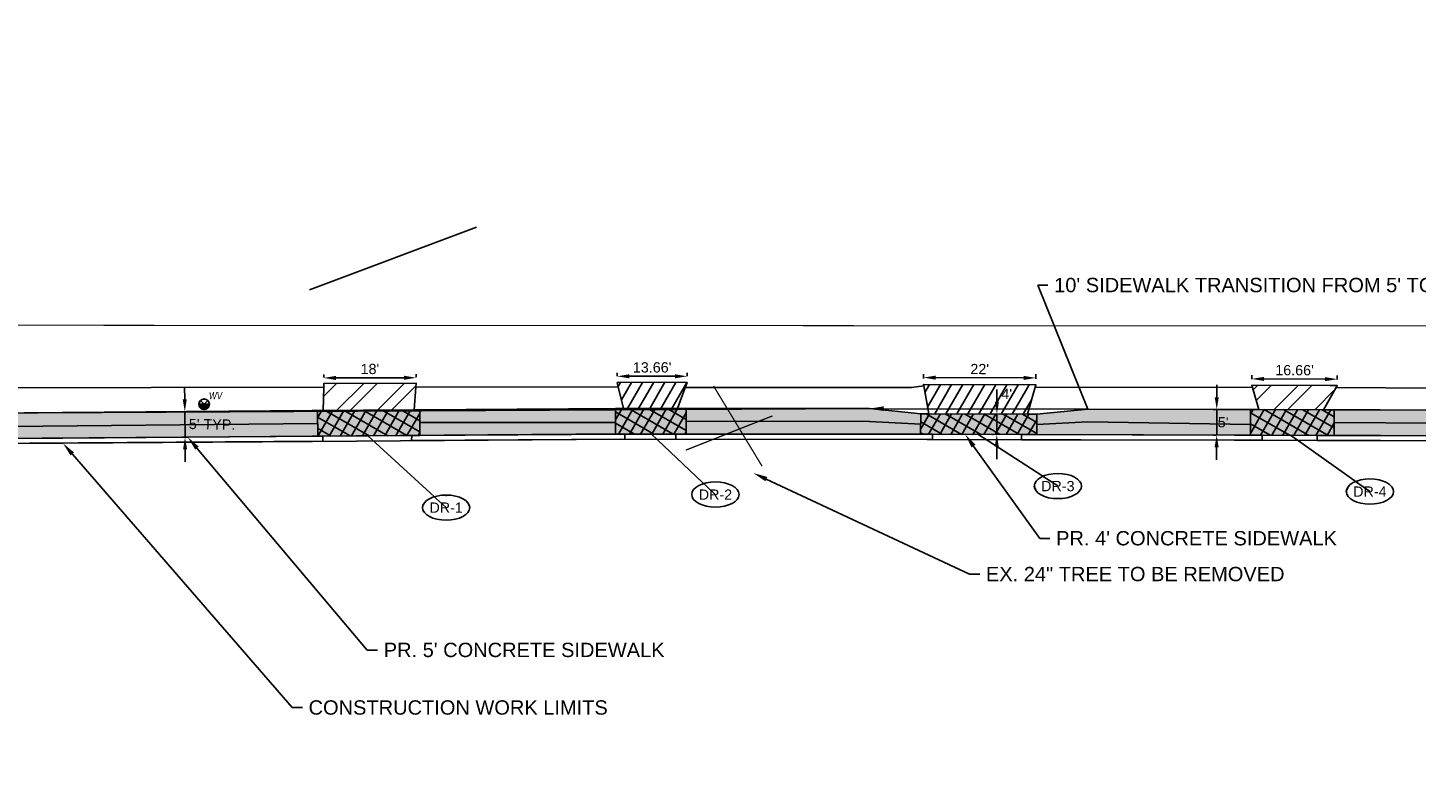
# Model space of a CAD drawing. Extents: x 193332 to 389459, y 288698 to 577709.
# Tile 2 of 10: x 193920 to 194191, y 288698 to 288846. Entities that reach past the tile are written whole.
import ezdxf
from ezdxf import colors
from ezdxf.entities.mleader import LeaderData, LeaderLine
from ezdxf.enums import TextEntityAlignment as Align
from ezdxf.math import Vec2, Vec3

# ---------------------------------------------------------------- set-up
doc = ezdxf.new("R2010")
doc.units = 0
doc.header["$MEASUREMENT"] = 0
doc.header["$PDSIZE"] = 5
doc.linetypes.add('c_p-bn-work-lim', pattern=[0.2, 0.1, -0.1])
for name, color, linetype, plot in [('0_Working 4 Inch Length', 3, 'Continuous', False), ('0_Working Curb Ramp', 4, 'Continuous', False), ('0_Working Seeding', 3, 'Continuous', False)]:
    doc.layers.add(name, color=color, linetype=linetype, plot=plot)
for name, color, linetype in [('AN-Text-Notes', 6, 'Continuous'), ('AN-Text-Notes-Balloon', 7, 'Continuous'), ('C_P-BN-Work-Lim', 2, 'c_p-bn-work-lim'), ('C_P-PV-Drive-Asph-Hatch', 228, 'Continuous'), ('C_P-PV-Drive-Conc', 254, 'Continuous'), ('C_P-PV-Drive-Conc-Hatch', 8, 'Continuous'), ('C_P-PV-Walk-Conc', 254, 'Continuous'), ('C_P-PV-Walk-Hatch', 250, 'Continuous'), ('C_P-PV-Walk-Hatch-6IN', 250, 'Continuous'), ('C_P-PV-Walk-Text', 7, 'Continuous'), ('C_X-UT-Wat-Struc', 154, 'Continuous'), ('C_X-UT-Wat-Struc-WO', 7, 'Continuous'), ('G_X-AN-Text-Dim', 251, 'Continuous')]:
    doc.layers.add(name, color=color, linetype=linetype)
doc.styles.add('CT_P-Dim', font='arial.ttf')
doc.styles.add('CT_P-Symb', font='arial.ttf')
doc.styles.add('CT_P-Text', font='arial.ttf')
doc.styles.add('CT_X-Symb-N', font='ARIALNI.TTF')
doc.styles.get("Standard").update_dxf_attribs({"font": 'simplex.shx'})
doc.dimstyles.new('CT_P-Dim-Eng_A', dxfattribs={"dimtxt": 0.1, "dimasz": 0.12, "dimexe": 0.035, "dimexo": 0.06, "dimgap": 0.035, "dimtad": 1, "dimdsep": 46, "dimtxsty": 'CT_P-Dim', "dimcen": 0, "dimclrd": 256, "dimclre": 256, "dimclrt": 256, "dimaunit": 1, "dimadec": 6, "dimazin": 0, "dimtfac": 0.75, "dimtix": 1, "dimtmove": 1, "dimatfit": 0, "dimfxl": 1, "dimtolj": 1, "dimtzin": 0, "dimlwd": -1, "dimlwe": -1, "dimarcsym": 0})
pattern_1 = [(60, (-0.0392, -2.0003), (-1.623797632, 0.9375), []), (150, (-0.0392, -2.0003), (-0.9375, -1.623797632), [])]
pattern_2 = [(60, (0, 0), (-1.623797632, 0.9375), [])]
pattern_3 = [(45, (0, 0), (-3.97747564, 3.97747564), []), (45, (2.6517, 0), (-3.97747564, 3.97747564), [])]

# ---------------------------------------------------------------- blocks, each defined once
blk = doc.blocks.new('*D313')
at = {"layer": 'Defpoints', "color": 0, "transparency": 16777216}
for p in [(193977.43, 288776.41, 1116.65), (193995.49, 288777.54), (193995.49, 288776.46, 1116.65)]:
    blk.add_point(p, dxfattribs=at)
at = {"layer": 'G_X-AN-Text-Dim', "transparency": 16777216}
for p, q in [((193977.43, 288777.61), (193977.43, 288778.2)), ((193979.83, 288777.5), (193993.09, 288777.54)), ((193995.49, 288777.66), (193995.49, 288778.24))]:
    blk.add_line(p, q, dxfattribs=at)
for points in [[(193979.83, 288777.9), (193979.83, 288777.1), (193977.43, 288777.5)], [(193993.09, 288777.94), (193993.09, 288777.14), (193995.49, 288777.54)]]:
    blk.add_solid(points, dxfattribs=at)
at = {"layer": 'G_X-AN-Text-Dim', "transparency": 16777216, "insert": (193986.45, 288779.24), "char_height": 2, "attachment_point": 5, "rotation": 0.148, "style": 'CT_P-Dim'}
blk.add_mtext("\\A1;18'", dxfattribs=at)
blk = doc.blocks.new('*D312')
at = {"layer": 'Defpoints', "color": 0, "transparency": 16777216}
for p in [(194034.74, 288776.62, 1116.83), (194048.42, 288777.82), (194048.42, 288776.62, 1116.83)]:
    blk.add_point(p, dxfattribs=at)
at = {"layer": 'G_X-AN-Text-Dim', "transparency": 16777216}
for p, q in [((194034.74, 288777.82), (194034.74, 288778.52)), ((194037.14, 288777.82), (194046.02, 288777.82)), ((194048.42, 288777.82), (194048.42, 288778.52))]:
    blk.add_line(p, q, dxfattribs=at)
for points in [[(194037.14, 288778.22), (194037.14, 288777.42), (194034.74, 288777.82)], [(194046.02, 288778.22), (194046.02, 288777.42), (194048.42, 288777.82)]]:
    blk.add_solid(points, dxfattribs=at)
at = {"layer": 'G_X-AN-Text-Dim', "transparency": 16777216, "insert": (194041.58, 288779.55), "char_height": 2, "attachment_point": 5, "rotation": 359.9989, "style": 'CT_P-Dim'}
blk.add_mtext("\\A1;13.66'", dxfattribs=at)
blk = doc.blocks.new('*D308')
at = {"layer": 'Defpoints', "color": 0, "transparency": 16777216}
for p in [(194094.58, 288776.22, 1116.01), (194116.54, 288777.51), (194116.54, 288776.16, 1116.01)]:
    blk.add_point(p, dxfattribs=at)
at = {"layer": 'G_X-AN-Text-Dim', "transparency": 16777216}
for p, q in [((194094.59, 288777.42), (194094.59, 288778.27)), ((194096.99, 288777.56), (194114.14, 288777.51)), ((194116.54, 288777.36), (194116.55, 288778.21))]:
    blk.add_line(p, q, dxfattribs=at)
for points in [[(194096.99, 288777.96), (194096.99, 288777.16), (194094.59, 288777.57)], [(194114.14, 288777.91), (194114.14, 288777.11), (194116.54, 288777.51)]]:
    blk.add_solid(points, dxfattribs=at)
at = {"layer": 'G_X-AN-Text-Dim', "transparency": 16777216, "insert": (194105.57, 288779.24), "char_height": 2, "attachment_point": 5, "rotation": 359.8308, "style": 'CT_P-Dim'}
blk.add_mtext("\\A1;22'", dxfattribs=at)
blk = doc.blocks.new('*D310')
at = {"layer": 'Defpoints', "color": 0, "transparency": 16777216}
for p in [(194158.71, 288776.06, 1115.52), (194175.41, 288776, 1115.52), (194175.42, 288777.26)]:
    blk.add_point(p, dxfattribs=at)
at = {"layer": 'G_X-AN-Text-Dim', "transparency": 16777216}
for p, q in [((194158.71, 288777.26), (194158.72, 288778.02)), ((194161.11, 288777.31), (194173.02, 288777.27)), ((194175.42, 288777.2), (194175.42, 288777.96))]:
    blk.add_line(p, q, dxfattribs=at)
for points in [[(194161.12, 288777.71), (194161.11, 288776.91), (194158.71, 288777.32)], [(194173.02, 288777.67), (194173.02, 288776.87), (194175.42, 288777.26)]]:
    blk.add_solid(points, dxfattribs=at)
at = {"layer": 'G_X-AN-Text-Dim', "transparency": 16777216, "insert": (194167.07, 288779.01), "char_height": 2, "attachment_point": 5, "rotation": 359.7778, "style": 'CT_P-Dim'}
blk.add_mtext("\\A1;16.66'", dxfattribs=at)
blk = doc.blocks.new('C_P-AN-ML-Oval-L')
at = {"transparency": 16777216}
blk.add_wipeout([(0.184, 0.061), (0.196, 0.05), (0.206, 0.038), (0.215, 0.025), (0.219, 0.012), (0.221, -0.001), (0.219, -0.015), (0.214, -0.029), (0.205, -0.041), (0.196, -0.052), (0.184, -0.063), (0.171, -0.072), (0.14, -0.088), (0.108, -0.099), (0.075, -0.107), (0.038, -0.112), (0.001, -0.113), (-0.036, -0.112), (-0.073, -0.107), (-0.105, -0.099), (-0.136, -0.089), (-0.151, -0.082), (-0.165, -0.074), (-0.178, -0.066), (-0.191, -0.056), (-0.202, -0.044), (-0.212, -0.029), (-0.217, -0.016), (-0.219, -0.001), (-0.217, 0.014), (-0.212, 0.027), (-0.205, 0.038), (-0.197, 0.048), (-0.184, 0.059), (-0.171, 0.069), (-0.155, 0.078), (-0.139, 0.085), (-0.106, 0.097), (-0.07, 0.105), (-0.035, 0.11), (0.001, 0.111), (0.037, 0.11), (0.073, 0.105), (0.108, 0.097), (0.14, 0.085), (0.17, 0.07)], dxfattribs=at)
blk.add_ellipse((0.001, -0.001), major_axis=(-0.231, 0), ratio=0.532621, dxfattribs=at)
at = {"transparency": 16777216, "style": 'CT_P-Symb'}
blk.add_attdef('XX-X', text='', height=0.1, dxfattribs=at).set_placement((0.001, -0.001), align=Align.MIDDLE)
blk = doc.blocks.new('_None')
blk = doc.blocks.new('*D336')
at = {"layer": 'C_P-PV-Walk-Text', "transparency": 16777216}
for p, q in [((193950.28, 288773.33), (193950.26, 288775.73)), ((193950.33, 288765.93), (193950.29, 288770.93)), ((193950.46, 288770.93), (193950.99, 288770.94)), ((193950.49, 288765.93), (193951.03, 288765.94)), ((193950.35, 288763.53), (193950.37, 288761.13))]:
    blk.add_line(p, q, dxfattribs=at)
for points in [[(193950.68, 288773.33), (193949.88, 288773.33), (193950.29, 288770.93)], [(193950.75, 288763.53), (193949.95, 288763.53), (193950.33, 288765.93)]]:
    blk.add_solid(points, dxfattribs=at)
at = {"layer": 'Defpoints', "color": 0, "transparency": 16777216}
for p in [(193949.26, 288770.92, 1116.65), (193950.29, 288770.93), (193949.29, 288765.92)]:
    blk.add_point(p, dxfattribs=at)
at = {"layer": 'C_P-PV-Walk-Text', "transparency": 16777216, "insert": (193955.62, 288768.43), "char_height": 2, "width": 10.9142, "attachment_point": 5, "rotation": 359, "style": 'CT_P-Dim'}
blk.add_mtext("\\A1;5' TYP.", dxfattribs=at)
blk = doc.blocks.new('*D337')
at = {"layer": 'C_P-PV-Walk-Text', "transparency": 16777216}
for p, q in [((194151.88, 288773.74), (194151.89, 288776.14)), ((194151.73, 288771.34), (194151.17, 288771.34)), ((194151.86, 288766.34), (194151.87, 288771.34)), ((194151.71, 288766.34), (194151.16, 288766.34)), ((194151.85, 288763.94), (194151.85, 288761.54))]:
    blk.add_line(p, q, dxfattribs=at)
for points in [[(194151.48, 288773.74), (194152.28, 288773.74), (194151.87, 288771.34)], [(194151.45, 288763.94), (194152.25, 288763.94), (194151.86, 288766.34)]]:
    blk.add_solid(points, dxfattribs=at)
at = {"layer": 'Defpoints', "color": 0, "transparency": 16777216}
for p in [(194151.87, 288771.34), (194152.93, 288771.34, 1116.65), (194152.91, 288766.34)]:
    blk.add_point(p, dxfattribs=at)
at = {"layer": 'C_P-PV-Walk-Text', "transparency": 16777216, "insert": (194153.12, 288768.84), "char_height": 2, "attachment_point": 5, "rotation": 359, "style": 'CT_P-Dim'}
blk.add_mtext("\\A1;5'", dxfattribs=at)
blk = doc.blocks.new('*D339')
at = {"layer": 'C_P-PV-Walk-Text', "transparency": 16777216}
for p, q in [((194108.93, 288772.86), (194108.93, 288775.26)), ((194108.1, 288770.46), (194108.22, 288770.46)), ((194108.92, 288770.46), (194108.91, 288766.46)), ((194108.09, 288766.46), (194108.21, 288766.46)), ((194108.9, 288764.06), (194108.9, 288761.66))]:
    blk.add_line(p, q, dxfattribs=at)
for points in [[(194108.53, 288772.86), (194109.33, 288772.86), (194108.92, 288770.46)], [(194108.5, 288764.06), (194109.3, 288764.06), (194108.91, 288766.46)]]:
    blk.add_solid(points, dxfattribs=at)
at = {"layer": 'Defpoints', "color": 0, "transparency": 16777216}
for p in [(194109.3, 288770.46, 1116.65), (194108.91, 288766.46), (194109.29, 288766.46, 1116.65)]:
    blk.add_point(p, dxfattribs=at)
at = {"layer": 'C_P-PV-Walk-Text', "transparency": 16777216, "insert": (194110.84, 288774.38), "char_height": 2, "attachment_point": 5, "rotation": 359, "style": 'CT_P-Dim'}
blk.add_mtext("\\A1;4'", dxfattribs=at)
blk = doc.blocks.new('C_X-UT-Wat-Valve-T-ADJ')
blk.add_wipeout([(0, 0.046), (-0.012, 0.045), (-0.023, 0.04), (-0.033, 0.033), (-0.04, 0.023), (-0.045, 0.012), (-0.046, 0), (-0.045, -0.012), (-0.04, -0.023), (-0.033, -0.033), (-0.023, -0.04), (-0.012, -0.045), (0, -0.046), (0.012, -0.045), (0.023, -0.04), (0.033, -0.033), (0.04, -0.023), (0.045, -0.012), (0.046, 0), (0.045, 0.012), (0.04, 0.023), (0.033, 0.033), (0.023, 0.04), (0.012, 0.045)]).dxf.layer = 'C_X-UT-Wat-Struc-WO'
at = {"flags": 128}
blk.add_lwpolyline([(0.051, 0, 1), (-0.051, 0, 1)], format="xyb", close=True, dxfattribs=at)
at = {"insert": (0.047, 0.118), "char_height": 0.07, "width": 0.07784, "attachment_point": 1, "style": 'CT_X-Symb-N', "bg_fill": 3, "box_fill_scale": 1.1, "bg_fill_color": 256, "bg_fill_transparency": 0}
blk.add_mtext('WV', dxfattribs=at)
h = blk.add_hatch(color=248)
h.dxf.hatch_style = 1
h.paths.add_polyline_path([(-0.051, 0), (0.051, 0), (0.05, -0.01), (0.047, -0.02), (0.042, -0.028), (0.036, -0.036), (0.028, -0.042), (0.02, -0.047), (0.01, -0.05), (0, -0.051), (-0.01, -0.05), (-0.02, -0.047), (-0.028, -0.042), (-0.036, -0.036), (-0.042, -0.028), (-0.047, -0.02), (-0.05, -0.01)])
for p, q in [((-0.036, -0.036), (0.036, 0.036)), ((0.036, -0.036), (-0.036, 0.036))]:
    blk.add_line(p, q)
at = {"color": 153, "linetype": 'Continuous'}
blk.add_lwpolyline([(-0.051, 0), (0.051, 0), (0.05, -0.01), (0.047, -0.02), (0.042, -0.028), (0.036, -0.036), (0.028, -0.042), (0.02, -0.047), (0.01, -0.05), (0, -0.051), (-0.01, -0.05), (-0.02, -0.047), (-0.028, -0.042), (-0.036, -0.036), (-0.042, -0.028), (-0.047, -0.02), (-0.05, -0.01)], close=True, dxfattribs=at)
blk = doc.blocks.new('_Dot')
at = {"color": 0, "linetype": 'ByBlock', "lineweight": -2}
blk.add_line((-0.5, 0), (-1, 0), dxfattribs=at)
at = {"color": 0, "linetype": 'ByBlock', "const_width": 0.5}
blk.add_lwpolyline([(-0.25, 0, 1), (0.25, 0, 1)], format="xyb", close=True, dxfattribs=at)

msp = doc.modelspace()

# ---------------------------------------------------------------- hatches: boundary and pattern name
at = {"layer": 'C_P-PV-Drive-Asph-Hatch', "transparency": 33554559}
h = msp.add_hatch(dxfattribs=at)
h.set_pattern_fill('ANSI32', color=250, scale=0.75)
h.set_pattern_definition(pattern_3)
h.paths.add_polyline_path([(193977.435, 288775.717), (193977.433, 288776.411), (193995.491, 288776.458), (193995.429, 288775.698), (193995.067, 288771.262), (193977.345, 288771.13)])
h = msp.add_hatch(dxfattribs=at)
h.set_pattern_fill('ANSI32', color=250, scale=0.75)
h.set_pattern_definition(pattern_3)
h.paths.add_polyline_path([(194160.116, 288771.32), (194158.827, 288775.664), (194158.709, 288776.061), (194174.028, 288776.031), (194175.413, 288775.997), (194175.207, 288775.632), (194172.754, 288771.29)])
at = {"layer": 'C_P-PV-Drive-Conc-Hatch'}
h = msp.add_hatch(dxfattribs=at)
h.set_pattern_fill('ANSI31', color=256, scale=0.75, angle=15)
h.set_pattern_definition(pattern_2)
h.paths.add_polyline_path([(194034.742, 288776.623), (194034.948, 288775.779), (194035.98, 288771.553), (194046.523, 288771.547), (194048.042, 288775.603), (194048.424, 288776.622), (194044.033, 288776.662)])
h = msp.add_hatch(dxfattribs=at)
h.set_pattern_fill('ANSI31', color=256, scale=0.75, angle=15)
h.set_pattern_definition(pattern_2)
h.paths.add_polyline_path([(194094.631, 288775.966), (194095.627, 288770.495), (194114.881, 288770.444), (194116.414, 288775.726), (194116.54, 288776.16), (194094.584, 288776.225)])
at = {"layer": 'C_P-PV-Walk-Hatch', "transparency": 33554495}
h = msp.add_hatch(color=256, dxfattribs=at)
h.dxf.hatch_style = 1
edge = h.paths.add_edge_path()
edge.add_line((193897.703, 288771.583), (193900.065, 288771.171))
edge.add_line((193900.065, 288771.171), (193904.06, 288770.589))
edge.add_line((193904.06, 288770.589), (193926.39, 288770.753))
edge.add_line((193926.39, 288770.753), (193975.161, 288771.114))
edge.add_line((193975.161, 288771.114), (194035.253, 288771.56))
edge.add_line((194035.253, 288771.56), (194084.041, 288771.507))
edge.add_line((194084.041, 288771.507), (194094.04, 288770.497))
edge.add_line((194094.04, 288770.497), (194116.712, 288770.437))
edge.add_line((194116.712, 288770.437), (194126.712, 288771.41))
edge.add_line((194126.712, 288771.41), (194155.332, 288771.332))
edge.add_line((194155.332, 288771.332), (194212.345, 288771.188))
edge.add_line((194212.345, 288771.188), (194272.37, 288771.034))
edge.add_line((194272.37, 288771.034), (194332.386, 288770.88))
edge.add_line((194332.386, 288770.88), (194392.401, 288770.726))
edge.add_line((194392.401, 288770.726), (194452.426, 288770.572))
edge.add_line((194452.426, 288770.572), (194512.442, 288770.408))
edge.add_line((194512.442, 288770.408), (194572.466, 288770.254))
edge.add_line((194572.466, 288770.254), (194610.296, 288770.156))
edge.add_line((194610.296, 288770.156), (194609.294, 288774.902))
edge.add_line((194609.294, 288774.902), (194609.294, 288775.565))
edge.add_line((194609.294, 288775.565), (194616.294, 288775.568))
edge.add_line((194616.294, 288775.568), (194616.294, 288774.883))
edge.add_line((194616.294, 288774.883), (194615.299, 288765.143))
edge.add_line((194615.299, 288765.143), (194572.453, 288765.254))
edge.add_line((194572.453, 288765.254), (194512.429, 288765.408))
edge.add_line((194512.429, 288765.408), (194452.413, 288765.572))
edge.add_line((194452.413, 288765.572), (194392.388, 288765.726))
edge.add_line((194392.388, 288765.726), (194332.373, 288765.88))
edge.add_line((194332.373, 288765.88), (194272.357, 288766.034))
edge.add_line((194272.357, 288766.034), (194212.332, 288766.188))
edge.add_line((194212.332, 288766.188), (194155.318, 288766.332))
edge.add_line((194155.318, 288766.332), (194095.301, 288766.496))
edge.add_line((194095.301, 288766.496), (194035.269, 288766.56))
edge.add_line((194035.269, 288766.56), (193975.198, 288766.114))
edge.add_line((193975.198, 288766.114), (193926.427, 288765.753))
edge.add_line((193926.427, 288765.753), (193904.097, 288765.589))
edge.add_line((193904.097, 288765.589), (193891.221, 288764.543))
edge.add_line((193891.221, 288764.543), (193890.439, 288764.538))
edge.add_arc((193905.001, 288756.06), 16.85, 139.50933, 149.79414, ccw=False)
edge.add_arc((193905.443, 288755.798), 17.357, 125.10531, 139.79823, ccw=False)
edge.add_line((193895.462, 288769.998), (193896.434, 288770.685))
edge.add_line((193896.434, 288770.685), (193897.703, 288771.583))
at = {"layer": 'C_P-PV-Walk-Hatch-6IN'}
h = msp.add_hatch(dxfattribs=at)
h.set_pattern_fill('ANSI37', color=256, scale=0.75, angle=15)
h.set_pattern_definition(pattern_1)
h.paths.add_polyline_path([(193976.247, 288766.122), (193976.21, 288771.129), (193996.191, 288771.27), (193996.228, 288766.27)])
h = msp.add_hatch(dxfattribs=at)
h.set_pattern_fill('ANSI37', color=256, scale=0.75, angle=15)
h.set_pattern_definition(pattern_1)
h.paths.add_polyline_path([(194034.451, 288771.554), (194034.445, 288766.554), (194048.233, 288766.546), (194048.233, 288771.546)])
h = msp.add_hatch(dxfattribs=at)
h.set_pattern_fill('ANSI37', color=256, scale=0.75, angle=15)
h.set_pattern_definition(pattern_1)
h.paths.add_polyline_path([(194094.041, 288770.498), (194094.036, 288766.497), (194116.712, 288766.437), (194116.712, 288770.439)])
h = msp.add_hatch(dxfattribs=at)
h.set_pattern_fill('ANSI37', color=256, scale=0.75, angle=15)
h.set_pattern_definition(pattern_1)
h.paths.add_polyline_path([(194158.483, 288771.324), (194158.47, 288766.322), (194174.842, 288766.283), (194174.842, 288771.285)])

# ---------------------------------------------------------------- linework, layer by layer
at = {"layer": '0_Working 4 Inch Length', "flags": 128}
for points, elevation in [([(193909.081, 288767.941), (193976.229, 288768.626)], 1116.647), ([(193996.21, 288768.77), (194034.448, 288768.77)], 1116.647), ([(194048.233, 288769.046), (194084.039, 288769.006)], 1116.647), ([(194084.039, 288769.006), (194094.039, 288768.498)], 1116.647), ([(194126.712, 288768.91), (194116.712, 288768.437)], 1116.007), ([(194126.712, 288768.91), (194158.476, 288768.438)], 1116.647), ([(194174.842, 288768.784), (194215.221, 288768.563)], 1116.647)]:
    msp.add_lwpolyline(points, dxfattribs=dict(at, elevation=elevation))
at = {"layer": '0_Working Curb Ramp', "elevation": 1116.647}
for points in [[(193976.247, 288766.122), (193976.21, 288771.129), (193996.191, 288771.27), (193996.228, 288766.27)], [(194034.451, 288771.554), (194034.445, 288766.554), (194048.233, 288766.546), (194048.233, 288771.546)], [(194094.041, 288770.498), (194094.036, 288766.497), (194116.712, 288766.437), (194116.712, 288770.439)], [(194158.483, 288771.324), (194158.47, 288766.322), (194174.842, 288766.283), (194174.842, 288771.285)]]:
    msp.add_lwpolyline(points, close=True, dxfattribs=at)
at = {"layer": '0_Working Curb Ramp', "elevation": 1116.647, "flags": 128}
for points in [[(194048.233, 288766.546), (194094.036, 288766.497), (194094.04, 288770.497), (194084.041, 288771.507), (194048.233, 288771.546)], [(194116.712, 288766.437), (194116.712, 288770.437), (194126.712, 288771.41), (194158.483, 288771.324), (194158.47, 288766.322)]]:
    msp.add_lwpolyline(points, close=True, dxfattribs=at)
at = {"layer": '0_Working Seeding', "flags": 128}
msp.add_lwpolyline([(194007.244, 288806.938), (193974.655, 288794.707)], dxfattribs=at)
for points, elevation in [([(194046.523, 288771.547), (194048.042, 288775.603), (194092.232, 288775.603), (194094.631, 288775.966), (194095.485, 288771.274), (194095.629, 288770.482), (194094.041, 288770.498), (194084.041, 288771.507)], 1116.825), ([(193995.067, 288771.262), (193995.429, 288775.698), (194034.948, 288775.779), (194035.98, 288771.553)], 1116.647), ([(194114.881, 288770.444), (194116.712, 288770.439), (194126.712, 288771.41), (194160.116, 288771.32), (194158.827, 288775.664), (194116.414, 288775.726)], 1116.007), ([(194172.754, 288771.29), (194175.207, 288775.632), (194213.93, 288775.363), (194215.182, 288775.455), (194216.677, 288771.178)], 1115.515), ([(193994.659, 288766.259), (194036.25, 288766.553), (194036.265, 288765.559), (193994.577, 288765.258)], 1116.58), ([(194113.738, 288766.445), (194113.749, 288765.446), (194160.737, 288765.319), (194160.737, 288766.316)], 1116.647), ([(194171.486, 288766.291), (194171.486, 288765.292), (194218.088, 288765.174), (194218.093, 288766.166)], 1116.647)]:
    msp.add_lwpolyline(points, close=True, dxfattribs=dict(at, elevation=elevation))
for points in [[(193891.221, 288764.543), (193904.097, 288765.589), (193977.265, 288766.131), (193977.228, 288765.129)], [(194046.202, 288765.549), (194046.202, 288766.547), (194096.34, 288766.491), (194096.35, 288765.494)]]:
    msp.add_lwpolyline(points, close=True, dxfattribs=at)
at = {"layer": 'AN-Text-Notes', "const_width": 0.25, "flags": 128}
for points in [[(194053.589, 288775.914), (194063.046, 288760.287)], [(194048.161, 288763.404), (194065.083, 288770.087)]]:
    msp.add_lwpolyline(points, dxfattribs=at)
at = {"layer": 'C_P-BN-Work-Lim', "color": 7, "const_width": 0.2, "flags": 128}
msp.add_lwpolyline([(194622.189, 288787.33), (194631.171, 288787.251), (194677.804, 288787.356), (194720.698, 288787.087), (194765.017, 288787.172), (194811.787, 288787.364), (194858.319, 288787.382), (194906.011, 288787.193), (194950.224, 288787.231), (194998.847, 288787.165), (195044.751, 288787.168), (195084.672, 288787.148), (195129.709, 288787.037), (195174.975, 288786.876), (195219.015, 288786.975), (195258.534, 288786.796), (195304.582, 288787.178), (195354.047, 288786.598), (195400.591, 288787.231), (195451.245, 288786.678), (195496.301, 288786.517), (195540.89, 288786.337), (195590.267, 288786.241), (195635.676, 288786.538), (195683.127, 288786.255), (195692.253, 288786.339), (195692.019, 288811.652), (195672.656, 288811.41), (195597.627, 288811.605), (195537.612, 288811.758), (195472.585, 288811.933), (195412.57, 288812.087), (195342.543, 288812.262), (195277.516, 288812.436), (195217.501, 288812.59), (195152.484, 288812.754), (195082.457, 288812.939), (195017.43, 288813.104), (194957.415, 288813.268), (194892.389, 288813.432), (194829.373, 288813.596), (194759.345, 288813.781), (194694.329, 288813.945), (194643.772, 288814.08), (194603.062, 288814.184), (194603.039, 288787.499), (194213.805, 288787.644), (193817.153, 288787.833), (193817.327, 288764.04), (193975.26, 288765.115), (194035.317, 288765.56), (194095.334, 288765.496), (194155.349, 288765.332), (194212.364, 288765.189), (194272.389, 288765.035), (194332.404, 288764.881), (194392.419, 288764.727), (194452.445, 288764.573), (194512.46, 288764.409), (194572.485, 288764.254), (194622.128, 288764.125)], close=True, dxfattribs=at)
at = {"layer": 'C_P-PV-Drive-Asph-Hatch', "color": 250, "transparency": 33554559, "flags": 128}
for points, elevation in [([(193977.435, 288775.717), (193977.433, 288776.411), (193995.491, 288776.458), (193995.429, 288775.698), (193995.067, 288771.262), (193977.345, 288771.13)], 1116.647), ([(194160.116, 288771.32), (194158.827, 288775.664), (194158.709, 288776.061), (194174.028, 288776.031), (194175.413, 288775.997), (194175.207, 288775.632), (194172.754, 288771.29)], 1115.515)]:
    msp.add_lwpolyline(points, close=True, dxfattribs=dict(at, elevation=elevation))
at = {"layer": 'C_P-PV-Drive-Conc', "flags": 128}
for points, elevation in [([(194034.742, 288776.623), (194034.948, 288775.779), (194035.98, 288771.553), (194046.523, 288771.547), (194048.042, 288775.603), (194048.424, 288776.622), (194044.033, 288776.662)], 1116.825), ([(194094.631, 288775.966), (194095.627, 288770.495), (194114.881, 288770.444), (194116.414, 288775.726), (194116.54, 288776.16), (194094.584, 288776.225)], 1116.007)]:
    msp.add_lwpolyline(points, close=True, dxfattribs=dict(at, elevation=elevation))
at = {"layer": 'C_P-PV-Walk-Conc', "elevation": 1116.647, "flags": 128}
msp.add_lwpolyline([(194392.388, 288765.726), (194332.373, 288765.88), (194272.357, 288766.034), (194212.332, 288766.188), (194155.318, 288766.332), (194095.301, 288766.496), (194035.269, 288766.56), (193975.198, 288766.114), (193926.427, 288765.753), (193904.097, 288765.589)], dxfattribs=at)
at = {"layer": 'C_P-PV-Walk-Hatch-6IN', "elevation": 1116.647, "flags": 128}
for points in [[(193976.247, 288766.122), (193976.21, 288771.129), (193996.191, 288771.27), (193996.228, 288766.27)], [(194034.451, 288771.554), (194034.445, 288766.554), (194048.233, 288766.546), (194048.233, 288771.546)], [(194094.041, 288770.498), (194094.036, 288766.497), (194116.712, 288766.437), (194116.712, 288770.439)], [(194158.483, 288771.324), (194158.47, 288766.322), (194174.842, 288766.283), (194174.842, 288771.285)]]:
    msp.add_lwpolyline(points, close=True, dxfattribs=at)
at = {"layer": 'Defpoints', "color": 2, "flags": 128}
msp.add_lwpolyline([(193774.972, 288764.642), (193826.475, 288765.019), (193926.481, 288765.753), (193975.252, 288766.115), (194035.314, 288766.56), (194095.336, 288766.496), (194155.352, 288766.332), (194212.366, 288766.189), (194272.391, 288766.035), (194332.407, 288765.881), (194392.422, 288765.727)], dxfattribs=at)
at = {"layer": 'Defpoints', "flags": 128}
msp.add_lwpolyline([(193774.979, 288763.642), (193826.483, 288764.019), (193926.488, 288764.753), (193975.26, 288765.115), (194035.317, 288765.56), (194095.334, 288765.496), (194155.349, 288765.332), (194212.364, 288765.189), (194272.389, 288765.035), (194332.404, 288764.881), (194392.419, 288764.727)], dxfattribs=at)

# ---------------------------------------------------------------- dimensions: what is measured, and where the dimension line sits
at = {"layer": 'C_P-PV-Walk-Text'}
for base, p1, p2, angle, picture, middle in [((194151.872, 288771.341), (194152.913, 288766.339), (194152.927, 288771.339, 1116.647), 89.8435, '*D337', (194153.12, 288768.842)), ((194108.911, 288766.459), (194109.3, 288770.457, 1116.647), (194109.289, 288766.458, 1116.647), 269.8435, '*D339', (194110.843, 288774.382))]:
    dim = msp.add_linear_dim(base=base, p1=p1, p2=p2, angle=angle, dimstyle='CT_P-Dim-Eng_A', override={"dimpost": "'", "dimtmove": 2}, dxfattribs=at)
    dim.commit()
    dim.dimension.update_dxf_attribs({"geometry": picture, "text_midpoint": middle, "dimtype": 161, "text_rotation": 359})
at = {"layer": 'G_X-AN-Text-Dim'}
for p1, p2, distance, text, picture, middle in [((193977.433, 288776.411, 1116.647), (193995.491, 288776.458, 1116.647), 1.085, "18'", '*D313', (193986.455, 288779.241)), ((194034.742, 288776.623, 1116.825), (194048.424, 288776.622, 1116.825), 1.202, "13.66'", '*D312', (194041.583, 288779.547)), ((194094.584, 288776.225, 1116.007), (194116.54, 288776.16, 1116.007), 1.346, "22'", '*D308', (194105.571, 288779.243)), ((194158.709, 288776.061, 1115.515), (194175.413, 288775.997, 1115.515), 1.262, "16.66'", '*D310', (194167.073, 288779.013))]:
    dim = msp.add_aligned_dim(p1=p1, p2=p2, distance=distance, text=text, dimstyle='CT_P-Dim-Eng_A', override={"dimpost": "'"}, dxfattribs=at)
    dim.commit()
    dim.dimension.update_dxf_attribs({"geometry": picture, "text_midpoint": middle})

# ---------------------------------------------------------------- leaders
at = {"layer": 'AN-Text-Notes-Balloon'}
ml = msp.add_multileader_block('Standard', dxfattribs=at)
ml.set_content('C_P-AN-ML-Oval-L', color=256, scale=20)
ml.set_attribute('XX-X', 'DR-1', width=0)
ml.set_leader_properties(color=256, linetype='ByLayer', lineweight=-1)
ml.set_arrow_properties(name='NONE')
ml.build(insert=Vec2(0, 0))
ml.multileader.update_dxf_attribs({"has_dogleg": 0, "text_right_attachment_type": 3, "dogleg_length": 0.06, "arrow_head_size": 2.4, "scale": 20, "block_connection_type": 1})
ctx = ml.context
ctx.base_point, ctx.scale, ctx.char_height, ctx.arrow_head_size, ctx.landing_gap_size, ctx.plane_origin = Vec3(194001.32, 288752.201, 5.235), 20, 1.6, 2.4, 0.5, Vec3(193990.652, 288760.087, 5.235)
ctx.right_attachment, ctx.attachment_type = 3, 1
notes = []
notes.append((ctx, [(0, (1, 1, 0), (194000.12, 288752.201, 5.235), (1, 0), 1.2, [(0, [(193986.073, 288766.224, 5.235)], 0, [])])]))
ctx.block.insert = Vec3(194001.32, 288752.201, 5.235)
ml = msp.add_multileader_block('Standard', dxfattribs=at)
ml.set_content('C_P-AN-ML-Oval-L', color=256, scale=20)
ml.set_attribute('XX-X', 'DR-2', width=0)
ml.set_leader_properties(color=256, linetype='ByLayer', lineweight=-1)
ml.set_arrow_properties(name='NONE')
ml.build(insert=Vec2(0, 0))
ml.multileader.update_dxf_attribs({"has_dogleg": 0, "text_right_attachment_type": 3, "dogleg_length": 0.06, "arrow_head_size": 2.4, "scale": 20, "block_connection_type": 1})
ctx = ml.context
ctx.base_point, ctx.scale, ctx.char_height, ctx.arrow_head_size, ctx.landing_gap_size, ctx.plane_origin = Vec3(194053.926, 288754.754, 5.235), 20, 1.6, 2.4, 0.5, Vec3(194045.81, 288760.657, 5.235)
ctx.right_attachment, ctx.attachment_type = 3, 1
notes.append((ctx, [(0, (1, 1, 0), (194052.726, 288754.754, 5.235), (1, 0), 1.2, [(0, [(194041.414, 288766.584, 5.235)], 0, [])])]))
ctx.block.insert = Vec3(194053.926, 288754.754, 5.235)
ml = msp.add_multileader_block('Standard', dxfattribs=at)
ml.set_content('C_P-AN-ML-Oval-L', color=256, scale=20)
ml.set_attribute('XX-X', 'DR-3', width=0)
ml.set_leader_properties(color=256, linetype='ByLayer', lineweight=-1)
ml.set_arrow_properties(name='NONE')
ml.build(insert=Vec2(0, 0))
ml.multileader.update_dxf_attribs({"has_dogleg": 0, "text_right_attachment_type": 3, "dogleg_length": 0.06, "arrow_head_size": 2.4, "scale": 20, "block_connection_type": 1})
ctx = ml.context
ctx.base_point, ctx.scale, ctx.char_height, ctx.arrow_head_size, ctx.landing_gap_size, ctx.plane_origin = Vec3(194120.818, 288756.409, 5.235), 20, 1.6, 2.4, 0.5, Vec3(194109.747, 288758.858, 5.235)
ctx.right_attachment, ctx.attachment_type = 3, 1
notes.append((ctx, [(0, (1, 1, 0), (194119.618, 288756.409, 5.235), (1, 0), 1.2, [(0, [(194105.22, 288766.5, 5.235)], 0, [])])]))
ctx.block.insert = Vec3(194120.818, 288756.409, 5.235)
ml = msp.add_multileader_block('Standard', dxfattribs=at)
ml.set_content('C_P-AN-ML-Oval-L', color=256, scale=20)
ml.set_attribute('XX-X', 'DR-4', width=0)
ml.set_leader_properties(color=256, linetype='ByLayer', lineweight=-1)
ml.set_arrow_properties(name='NONE')
ml.build(insert=Vec2(0, 0))
ml.multileader.update_dxf_attribs({"has_dogleg": 0, "text_right_attachment_type": 3, "dogleg_length": 0.06, "arrow_head_size": 2.4, "scale": 20, "block_connection_type": 1})
ctx = ml.context
ctx.base_point, ctx.scale, ctx.char_height, ctx.arrow_head_size, ctx.landing_gap_size, ctx.plane_origin = Vec3(194181.771, 288755.333, 5.235), 20, 1.6, 2.4, 0.5, Vec3(194170.738, 288754.773, 5.235)
ctx.right_attachment, ctx.attachment_type = 3, 1
notes.append((ctx, [(0, (1, 1, 0), (194180.571, 288755.333, 5.235), (1, 0), 1.2, [(0, [(194166.275, 288766.335, 5.235)], 0, [])])]))
ctx.block.insert = Vec3(194181.771, 288755.333, 5.235)
at = {"layer": 'C_P-PV-Walk-Text'}
ml = msp.add_multileader_mtext('Standard', dxfattribs=at)
ml.set_content('EX. SIDEWALK TO BE REMOVED AND REPLACED.', color=256, style='CT_P-Text')
ml.set_leader_properties(color=256)
ml.build(insert=Vec2(0, 0))
ml.multileader.update_dxf_attribs({"dogleg_length": 0.1, "arrow_head_size": 2.8, "scale": 20})
ctx = ml.context
ctx.base_point, ctx.scale, ctx.char_height, ctx.arrow_head_size, ctx.landing_gap_size, ctx.plane_origin = Vec3(194509.998, 288844.404), 20, 2.8, 2.8, 1.2, Vec3(194741.816, 288850.734)
ctx.text_align_type = 2
notes.append((ctx, [(1, (1, 1, 0), (194554.309, 288844.404), (-1, 0), 2, [(1, [(194614.728, 288814.154), (194614.853, 288800.425)], 0, [])])]))
ctx.mtext.insert, ctx.mtext.width, ctx.mtext.defined_height, ctx.mtext.alignment, ctx.mtext.flow_direction = Vec3(194551.109, 288845.828), 43.65302, 0.549, 3, 5
ml = msp.add_multileader_mtext('Standard', dxfattribs=at)
ml.set_content('EX. 24" AND 36" TREES TO BE REMOVED', color=256, style='CT_P-Text')
ml.set_leader_properties(color=256)
ml.build(insert=Vec2(0, 0))
ml.multileader.update_dxf_attribs({"dogleg_length": 0.1, "arrow_head_size": 2.8, "scale": 20})
ctx = ml.context
ctx.base_point, ctx.scale, ctx.char_height, ctx.arrow_head_size, ctx.landing_gap_size, ctx.plane_origin = Vec3(194257.097, 288797.496, 1113), 20, 2.8, 2.8, 1.2, Vec3(194338.516, 288824.054, 1113)
ctx.text_align_type = 2
notes.append((ctx, [(1, (1, 1, 0), (194304.414, 288797.496, 1113), (-1, 0), 2, [(1, [(194309.932, 288780.063, 1113), (194319.655, 288781.009, 1113)], 0, [])])]))
ctx.mtext.insert, ctx.mtext.width, ctx.mtext.defined_height, ctx.mtext.alignment, ctx.mtext.flow_direction = Vec3(194301.214, 288798.92, 1113), 47.55613, 1.017, 3, 5
ml = msp.add_multileader_mtext('Standard', dxfattribs=at)
ml.set_content("10' SIDEWALK TRANSITION FROM 5' TO 4' BETWEEN STA 2+66.90' AND 3+09.50'", color=256, style='CT_P-Text')
ml.set_leader_properties(color=256)
ml.build(insert=Vec2(0, 0))
ml.multileader.update_dxf_attribs({"text_right_attachment_type": 3, "dogleg_length": 0.1, "arrow_head_size": 2.8, "scale": 20})
ctx = ml.context
ctx.base_point, ctx.scale, ctx.char_height, ctx.arrow_head_size, ctx.landing_gap_size, ctx.plane_origin = Vec3(194118.907, 288795.62), 20, 2.8, 2.8, 1.2, Vec3(194197.657, 288806.169)
ctx.right_attachment = 3
notes.append((ctx, [(0, (1, 1, 0), (194116.907, 288795.62), (1, 0), 2, [(1, [(194084.041, 288771.507), (194126.712, 288771.41)], 0, [])])]))
ctx.mtext.insert, ctx.mtext.width, ctx.mtext.defined_height, ctx.mtext.flow_direction = Vec3(194120.107, 288797.045), 78.15679, 1.017, 5
ml = msp.add_multileader_mtext('Standard', dxfattribs=at)
ml.set_content('EX. SHRUB AND ELECTRIC BOX TO BE RELOCATED', color=256, style='CT_P-Text')
ml.set_leader_properties(color=256)
ml.set_arrow_properties(name='DOT')
ml.build(insert=Vec2(0, 0))
ml.multileader.update_dxf_attribs({"dogleg_length": 0.1, "arrow_head_size": 2.8, "scale": 20})
ctx = ml.context
ctx.base_point, ctx.scale, ctx.char_height, ctx.arrow_head_size, ctx.landing_gap_size, ctx.plane_origin = Vec3(194514.473, 288740.976), 20, 2.8, 2.8, 1.2, Vec3(194564.125, 288758.111)
ctx.text_align_type = 2
notes.append((ctx, [(1, (1, 1, 0), (194553.598, 288740.976), (-1, 0), 2, [(0, [(194577.651, 288767.755)], 0, [])])]))
ctx.mtext.insert, ctx.mtext.width, ctx.mtext.defined_height, ctx.mtext.alignment, ctx.mtext.flow_direction = Vec3(194550.398, 288742.4), 35.06238, 1.017, 3, 5
ml = msp.add_multileader_mtext('Standard', dxfattribs=at)
ml.set_content('EX. 3" PVC PIPE TO BE RELOCATED UNDER SIDEWALK', color=256, style='CT_P-Text')
ml.set_leader_properties(color=256)
ml.build(insert=Vec2(0, 0))
ml.multileader.update_dxf_attribs({"dogleg_length": 0.1, "arrow_head_size": 2.8, "scale": 20})
ctx = ml.context
ctx.base_point, ctx.scale, ctx.char_height, ctx.arrow_head_size, ctx.landing_gap_size, ctx.plane_origin = Vec3(194281.981, 288700.538), 20, 2.8, 2.8, 1.2, Vec3(194396.253, 288756.353)
ctx.text_align_type = 2
notes.append((ctx, [(1, (1, 1, 0), (194322.5, 288700.538), (-1, 0), 2, [(0, [(194360.785, 288765.808)], 0, [])])]))
ctx.mtext.insert, ctx.mtext.width, ctx.mtext.defined_height, ctx.mtext.alignment, ctx.mtext.flow_direction = Vec3(194319.3, 288701.962), 38.8823, 1.017, 3, 5
ml = msp.add_multileader_mtext('Standard', dxfattribs=at)
ml.set_content('EX. 3" PVC PIPE TO BE RELOCATED UNDER SIDEWALK', color=256, style='CT_P-Text')
ml.set_leader_properties(color=256)
ml.build(insert=Vec2(0, 0))
ml.multileader.update_dxf_attribs({"dogleg_length": 0.1, "arrow_head_size": 2.8, "scale": 20})
ctx = ml.context
ctx.base_point, ctx.scale, ctx.char_height, ctx.arrow_head_size, ctx.landing_gap_size, ctx.plane_origin = Vec3(194284.007, 288718.206), 20, 2.8, 2.8, 1.2, Vec3(194278.455, 288739.315)
ctx.text_align_type = 2
notes.append((ctx, [(1, (1, 1, 0), (194324.527, 288718.206), (-1, 0), 2, [(0, [(194336.844, 288765.869)], 0, [])])]))
ctx.mtext.insert, ctx.mtext.width, ctx.mtext.defined_height, ctx.mtext.alignment, ctx.mtext.flow_direction = Vec3(194321.327, 288719.63), 38.8823, 1.017, 3, 5
ml = msp.add_multileader_mtext('Standard', dxfattribs=at)
ml.set_content('EX. 3" PVC PIPE TO BE RELOCATED UNDER SIDEWALK', color=256, style='CT_P-Text')
ml.set_leader_properties(color=256)
ml.build(insert=Vec2(0, 0))
ml.multileader.update_dxf_attribs({"dogleg_length": 0.1, "arrow_head_size": 2.8, "scale": 20})
ctx = ml.context
ctx.base_point, ctx.scale, ctx.char_height, ctx.arrow_head_size, ctx.landing_gap_size, ctx.plane_origin = Vec3(194516.093, 288725.397), 20, 2.8, 2.8, 1.2, Vec3(194566.101, 288748.481)
ctx.text_align_type = 2
notes.append((ctx, [(1, (1, 1, 0), (194556.612, 288725.397), (-1, 0), 2, [(0, [(194581.298, 288765.231)], 0, [])])]))
ctx.mtext.insert, ctx.mtext.width, ctx.mtext.defined_height, ctx.mtext.alignment, ctx.mtext.flow_direction = Vec3(194553.412, 288726.821), 38.8823, 1.017, 3, 5
ml = msp.add_multileader_mtext('Standard', dxfattribs=at)
ml.set_content("PR. 5' CONCRETE SIDEWALK", color=256, style='CT_P-Text')
ml.set_leader_properties(color=256)
ml.build(insert=Vec2(0, 0))
ml.multileader.update_dxf_attribs({"text_right_attachment_type": 3, "dogleg_length": 0.1, "arrow_head_size": 2.8, "scale": 20})
ctx = ml.context
ctx.base_point, ctx.scale, ctx.char_height, ctx.arrow_head_size, ctx.landing_gap_size, ctx.plane_origin = Vec3(193987.945, 288724.368), 20, 2.8, 2.8, 1.2, Vec3(194042.213, 288763.632)
ctx.right_attachment = 3
notes.append((ctx, [(0, (1, 1, 0), (193985.945, 288724.368), (1, 0), 2, [(0, [(193950.867, 288765.934)], 0, [])])]))
ctx.mtext.insert, ctx.mtext.defined_height, ctx.mtext.flow_direction = Vec3(193989.145, 288725.792), 1.017, 5
ml = msp.add_multileader_mtext('Standard', dxfattribs=at)
ml.set_content("PR. 4' CONCRETE SIDEWALK", color=256, style='CT_P-Text')
ml.set_leader_properties(color=256)
ml.build(insert=Vec2(0, 0))
ml.multileader.update_dxf_attribs({"text_right_attachment_type": 3, "dogleg_length": 0.1, "arrow_head_size": 2.8, "scale": 20})
ctx = ml.context
ctx.base_point, ctx.scale, ctx.char_height, ctx.arrow_head_size, ctx.landing_gap_size, ctx.plane_origin = Vec3(194119.293, 288746.179), 20, 2.8, 2.8, 1.2, Vec3(194200.001, 288758.598)
ctx.right_attachment = 3
notes.append((ctx, [(0, (1, 1, 0), (194117.293, 288746.179), (1, 0), 2, [(0, [(194102.729, 288766.474)], 0, [])])]))
ctx.mtext.insert, ctx.mtext.defined_height, ctx.mtext.flow_direction = Vec3(194120.493, 288747.603), 1.017, 5
ml = msp.add_multileader_mtext('Standard', dxfattribs=at)
ml.set_content('CONSTRUCTION WORK LIMITS', color=256, style='CT_P-Text')
ml.set_leader_properties(color=256)
ml.build(insert=Vec2(0, 0))
ml.multileader.update_dxf_attribs({"text_right_attachment_type": 3, "dogleg_length": 0.1, "arrow_head_size": 2.8, "scale": 20})
ctx = ml.context
ctx.base_point, ctx.scale, ctx.char_height, ctx.arrow_head_size, ctx.landing_gap_size, ctx.plane_origin = Vec3(193973.269, 288713.129), 20, 2.8, 2.8, 1.2, Vec3(194042.309, 288750.632)
ctx.right_attachment = 3
notes.append((ctx, [(0, (1, 1, 0), (193971.269, 288713.129), (1, 0), 2, [(0, [(193926.488, 288764.753)], 0, [])])]))
ctx.mtext.insert, ctx.mtext.defined_height, ctx.mtext.flow_direction = Vec3(193974.469, 288714.553), 1.017, 5
ml = msp.add_multileader_mtext('Standard', dxfattribs=at)
ml.set_content('EX. 24" TREE TO BE REMOVED', color=256, style='CT_P-Text')
ml.set_leader_properties(color=256)
ml.build(insert=Vec2(0, 0))
ml.multileader.update_dxf_attribs({"text_right_attachment_type": 3, "dogleg_length": 0.1, "arrow_head_size": 2.8, "scale": 20})
ctx = ml.context
ctx.base_point, ctx.scale, ctx.char_height, ctx.arrow_head_size, ctx.landing_gap_size, ctx.plane_origin = Vec3(194105.589, 288739.187), 20, 2.8, 2.8, 1.2, Vec3(194108.38, 288770.094)
ctx.right_attachment = 3
notes.append((ctx, [(0, (1, 1, 0), (194103.589, 288739.187), (1, 0), 2, [(0, [(194061.351, 288758.932)], 0, [])])]))
ctx.mtext.insert, ctx.mtext.defined_height, ctx.mtext.flow_direction = Vec3(194106.789, 288740.611), 1.017, 5
for ctx, leaders in notes:
    for number, flags, end, landing, length, lines in leaders:
        leader = LeaderData()
        leader.index, (leader.has_last_leader_line, leader.has_dogleg_vector, leader.attachment_direction) = number, flags
        leader.last_leader_point, leader.dogleg_vector, leader.dogleg_length = Vec3(end), Vec3(landing), length
        for number, points, colour, breaks in lines:
            line = LeaderLine()
            line.index, line.vertices, line.color, line.breaks = number, Vec3.list(points), colors.encode_raw_color(colour), breaks
            leader.lines.append(line)
        ctx.leaders.append(leader)

# ---------------------------------------------------------------- next in the draw order: block references
at = {"layer": 'C_X-UT-Wat-Struc', "xscale": 20, "yscale": 20}
msp.add_blockref('C_X-UT-Wat-Valve-T-ADJ', (193954.064, 288772.375), dxfattribs=at)

# ---------------------------------------------------------------- next in the draw order: linework, layer by layer
at = {"layer": '0_Working Seeding', "flags": 128}
msp.add_lwpolyline([(193898.45, 288771.45, -0.123105), (193910, 288775.602), (193977.435, 288775.717), (193977.345, 288771.13), (193904.06, 288770.589)], format="xyb", close=True, dxfattribs=at)
at = {"layer": '0_Working Seeding', "elevation": 1116.647, "flags": 128}
msp.add_lwpolyline([(193909.099, 288765.626), (193909.06, 288770.625), (194084.041, 288771.507), (194094.041, 288770.498), (194116.712, 288770.439), (194126.712, 288771.41), (194610.296, 288770.156), (194610.296, 288765.156)], dxfattribs=at)
at = {"layer": 'C_P-PV-Walk-Conc', "elevation": 1116.647, "flags": 128}
msp.add_lwpolyline([(193904.06, 288770.589), (193926.39, 288770.753), (193975.161, 288771.114), (194035.253, 288771.56), (194084.041, 288771.507), (194094.04, 288770.497), (194116.712, 288770.437), (194126.712, 288771.41), (194155.332, 288771.332), (194212.345, 288771.188), (194272.37, 288771.034), (194332.386, 288770.88), (194392.401, 288770.726)], dxfattribs=at)

# ---------------------------------------------------------------- next in the draw order: dimensions: what is measured, and where the dimension line sits
at = {"layer": 'C_P-PV-Walk-Text'}
dim = msp.add_linear_dim(base=(193950.294, 288770.93), p1=(193949.295, 288765.924), p2=(193949.257, 288770.922, 1116.647), angle=90.42483, text='<> TYP.', dimstyle='CT_P-Dim-Eng_A', override={"dimpost": "'", "dimtmove": 2}, dxfattribs=at)
dim.commit()
dim.dimension.update_dxf_attribs({"geometry": '*D336', "text_midpoint": (193955.618, 288768.431), "dimtype": 161, "text_rotation": 359})

doc.saveas('drawing.dxf')
